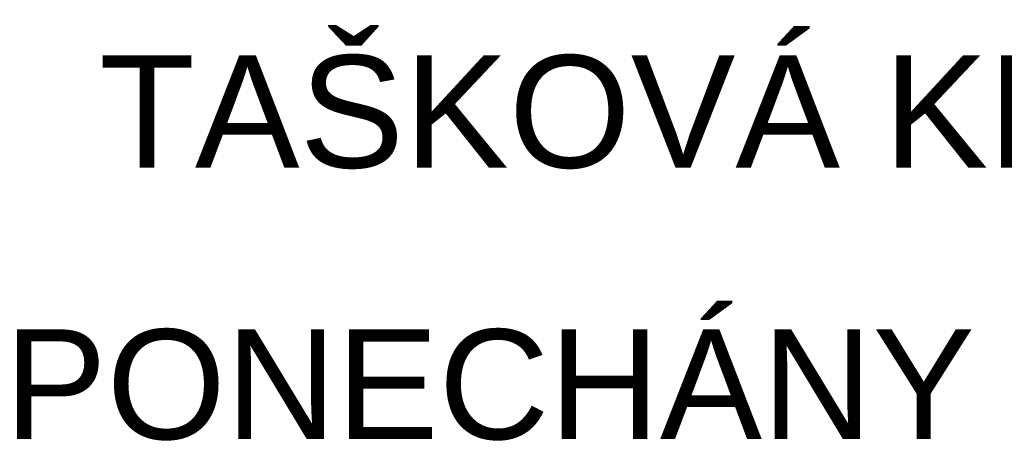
# Model space of a CAD drawing. Header units: millimetres. Extents: x -20699 to 32021, y -4298 to 11971.
# Tile 7 of 74: x -18022 to -16926, y 10428 to 10899. Entities that reach past the tile are written whole.
import ezdxf

# ---------------------------------------------------------------- set-up
doc = ezdxf.new("R2010")
doc.units = ezdxf.units.MM
doc.header["$MEASUREMENT"] = 0
doc.layers.add('A-A_1_Anotace - SP', color=7, linetype='Continuous')
doc.styles.add('GENEROVANÝ_STYL_1', font='txt')

msp = doc.modelspace()

# ---------------------------------------------------------------- texts
at = {"layer": 'A-A_1_Anotace - SP', "color": 42, "linetype": 'Continuous', "lineweight": 13, "true_color": 0xe4ad2c, "style": 'GENEROVANÝ_STYL_1'}
for s, insert, char_height, attachment_point in [('\\A1;{\\pqr;\\fArial|b0|i0|c238|p38;TAŠKOVÁ KRYTINA DRÁŽKOVÁ\\fArial|b0|i0|c238|p38;\\H0.978726x;- \\P\\pqr;\\fArial|b0|i0|c238|p38;\\H1.021736x;LATĚ 50x30\\fArial|b0|i0|c238|p38; \\fArial|b0|i0|c238|p38;\\H0.978726x;-\\fArial|b0|i0|c238|p38;\\H1.021736x; \\P\\pqr;\\fArial|b0|i0|c238|p38;}', (-15238.1, 10692.3), 125, 6), ('\\A1;{\\pql;\\fArial|b0|i0|c238|p38;PONECHÁNY\\fArial|b0|i0|c238|p38; - \\fArial|b0|i0|c238|p38;\\H1.023982x;KROVKE 120x140  \\fArial|b0|i0|c238|p38;\\H0.978726x;- }', (-18039.3, 10493.1), 122.0725, 4)]:
    msp.add_mtext(s, dxfattribs=dict(at, insert=insert, char_height=char_height, attachment_point=attachment_point))

doc.saveas('drawing.dxf')
